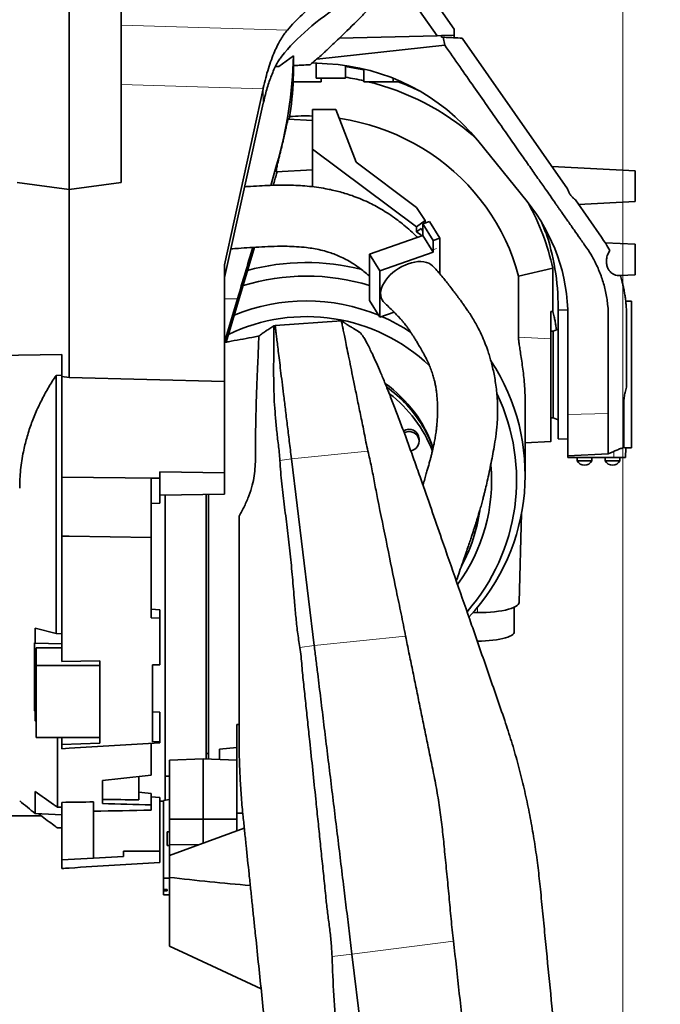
# Model space of a CAD drawing. Header units: millimetres. Extents: x 0 to 11920, y 0 to 8400.
# Tile 11 of 64: x 2712 to 3236, y 2438 to 3243. Entities that reach past the tile are written whole.
import ezdxf

# ---------------------------------------------------------------- set-up
doc = ezdxf.new("R2010")
doc.units = ezdxf.units.MM
doc.header["$LTSCALE"] = 20
doc.styles.add('SLDTEXTSTYLE0', font='TXT', dxfattribs={"width": 0.605})
doc.dimstyles.new('SLDDIMSTYLE0', dxfattribs={"dimtxt": 70, "dimasz": 70, "dimexe": 0, "dimexo": 0.0625, "dimgap": 17.5, "dimtad": 1, "dimdec": 1, "dimrnd": 1e-09, "dimzin": 12, "dimdsep": 46, "dimtxsty": 'SLDTEXTSTYLE0', "dimsah": 1, "dimcen": 0.09, "dimadec": 0, "dimazin": 3, "dimtfac": 1, "dimtofl": 0, "dimtmove": 0, "dimatfit": 3, "dimfxl": 1, "dimfrac": 2, "dimtolj": 1, "dimtzin": 12, "dimarcsym": 0})

# ---------------------------------------------------------------- blocks, each defined once
blk = doc.blocks.new('_D_8')
at = {"color": 7, "linetype": 'Continuous', "lineweight": 0}
for p, q in [((2752.71, 3684.51), (2752.71, 3796.38)), ((3205.71, 1929.18), (3205.71, 3796.38)), ((3205.71, 3766.38), (2752.71, 3766.38)), ((3205.71, 3766.38), (4173.49, 3766.38))]:
    blk.add_line(p, q, dxfattribs=at)
at = {"color": 7, "linetype": 'Continuous', "lineweight": 18}
for points in [[(2752.71, 3766.38), (2822.71, 3756.38), (2822.71, 3776.38)], [(3205.71, 3766.38), (3135.71, 3776.38), (3135.71, 3756.38)]]:
    blk.add_solid(points, dxfattribs=at)
at = {"color": 7, "linetype": 'Continuous', "lineweight": 18, "char_height": 70, "attachment_point": 1, "style": 'SLDTEXTSTYLE0'}
for s, insert in [('453', (3275.64, 3856.62)), ('(2x M8 Through)', (3462.31, 3856.62))]:
    blk.add_mtext(s, dxfattribs=dict(at, insert=insert))

msp = doc.modelspace()

# ---------------------------------------------------------------- linework, layer by layer
at = {"color": 7, "linetype": 'Continuous', "lineweight": 35}
for p, q in [((3038.41, 3277.26), (3067.71, 3235.41)), ((3053.78, 3230), (3022.46, 3274.73)), ((2752.71, 3265.11), (2752.71, 3104.16)), ((2795.21, 3261.4), (2795.21, 3109.89)), ((3053.78, 3230), (2973.5, 3227.9)), ((3057.36, 3230.09), (3053.78, 3230)), ((3067.71, 3230.36), (3057.36, 3230.09)), ((3057.36, 3230.09), (3057.36, 3228.89)), ((3058.67, 3228.82), (3057.36, 3228.89)), ((3058.67, 3228.82), (3059.9, 3222.29)), ((3067.71, 3235.41), (3067.71, 3230.36)), ((3067.71, 3228.34), (3067.71, 3230.36)), ((2955.32, 3210.98), (3059.9, 3222.29)), ((3160.38, 3104.94), (3074.21, 3228)), ((2924.18, 3205), (2936.17, 3213.62)), ((2921.44, 3204.86), (2924.18, 3205)), ((2936.28, 3205.63), (2936.24, 3202.78)), ((2963.63, 3207.12), (2951.46, 3207.75)), ((2954.71, 3207.58), (2954.71, 3195.41)), ((2978.71, 3195.41), (2978.71, 3205.65)), ((2993.71, 3202.8), (2993.71, 3192.41)), ((2946.71, 3192.41), (2935.93, 3192.41)), ((2958.71, 3192.41), (2946.71, 3192.41)), ((2966.71, 3195.41), (2954.71, 3195.41)), ((2958.71, 3192.41), (2958.71, 3195.41)), ((2978.71, 3195.41), (2966.71, 3195.41)), ((3005.71, 3192.41), (2993.71, 3192.41)), ((3017.71, 3192.41), (3005.71, 3192.41)), ((3017.71, 3192.41), (3017.71, 3195.25)), ((3021.71, 3192.41), (3017.71, 3192.41)), ((3021.71, 3192.41), (3021.71, 3193.6)), ((2879.71, 3042.56), (2911.34, 3186.73)), ((2911.46, 3174.76), (2879.71, 3032.24)), ((2934, 3170.42), (2932.71, 3161.77)), ((2951.71, 3169.62), (2951.71, 3137.32)), ((2951.71, 3169.62), (2970.75, 3169.62)), ((2970.75, 3169.62), (2987.41, 3126.5)), ((2951.71, 3160.78), (2931.82, 3161.82)), ((3127.28, 3094.4), (3086.84, 3144.33)), ((2951.71, 3137.32), (3036.9, 3073.68)), ((2951.71, 3106.51), (2951.71, 3137.32)), ((2922.4, 3124.13), (2917.61, 3107.66)), ((2987.41, 3126.5), (3036.9, 3089.53)), ((2922.1, 3118.7), (2951.71, 3120.25)), ((2922.87, 3118.74), (2922.4, 3117.09)), ((3215.71, 3119.5), (3147.68, 3123.07)), ((3215.71, 3119.5), (3215.71, 3094.5)), ((2710.21, 3109.89), (2752.71, 3104.16)), ((2752.71, 3104.16), (2795.21, 3109.89)), ((2752.71, 2950.51), (2752.71, 3104.16)), ((3188.05, 3065.43), (3166.78, 3095.79)), ((3169.38, 3092.08), (3215.71, 3094.5)), ((3036.9, 3089.53), (3043.97, 3078.96)), ((3043.97, 3078.96), (3036.9, 3073.68)), ((3041.88, 3076.19), (3047.32, 3078.09)), ((3050.34, 3062.65), (3041.88, 3076.19)), ((3041.88, 3076.19), (3041.88, 3068.55)), ((3043.97, 3076.92), (3043.97, 3078.96)), ((3047.32, 3078.09), (3055.77, 3064.55)), ((3139.35, 3077.15), (3142.22, 3069.32)), ((3036.9, 3069.69), (3036.9, 3073.68)), ((3040.51, 3072.38), (3036.9, 3069.69)), ((3036.9, 3069.69), (3040.23, 3067.21)), ((3041.88, 3070.18), (3040.51, 3072.38)), ((3041.88, 3068.55), (3041.88, 3066.55)), ((3141.75, 3070.63), (3142.22, 3070.44)), ((3142.22, 3070.44), (3142.22, 3069.32)), ((3041.88, 3066.55), (2998.38, 3051.4)), ((3040.23, 3067.21), (3040.6, 3066.93)), ((3041.02, 3066.25), (3040.6, 3066.93)), ((3040.6, 3066.93), (3040.6, 3066.1)), ((3041.88, 3066.55), (3050.34, 3053.01)), ((3050.34, 3062.65), (3055.77, 3064.55)), ((3050.34, 3062.65), (3050.34, 3055.01)), ((3055.77, 3064.55), (3055.77, 3038.34)), ((3188.11, 3065.34), (3188.05, 3065.43)), ((3215.71, 3059.5), (3191.13, 3060.79)), ((2904.23, 3057.02), (2881.05, 2979.47)), ((3050.34, 3053.01), (3006.83, 3037.86)), ((3050.34, 3055.01), (3050.34, 3053.01)), ((3215.71, 3059.5), (3215.71, 3034.5)), ((3006.83, 3037.86), (2998.38, 3051.4)), ((2998.38, 3051.4), (2998.38, 3013.5)), ((2879.71, 2947.39), (2879.71, 3042.56)), ((3006.83, 3037.86), (3006.83, 2999.96)), ((3055.77, 3038.34), (3055.77, 3035.72)), ((3055.77, 3035.72), (3055.77, 3035.44)), ((3120.22, 3033.49), (3148.28, 3039.9)), ((3148.28, 3039.9), (3148.28, 3004.54)), ((3120.22, 2983.47), (3120.22, 3033.49)), ((3203.56, 3033.87), (3215.71, 3034.5)), ((3203.56, 3033.87), (3205.07, 3028.56)), ((2879.71, 2979.4), (2890.35, 3014.95)), ((3006.83, 2999.96), (2998.38, 3013.5)), ((3212.71, 3013.01), (3207.97, 3013.01)), ((3212.71, 3013.01), (3212.71, 2893)), ((3006.83, 2999.96), (3018.4, 3003.99)), ((3146.71, 2982.12), (3146.71, 3004.6)), ((3152.71, 3005.5), (3152.71, 3007.49)), ((3160.59, 3005.92), (3152.71, 3005.5)), ((3152.71, 3005.5), (3152.71, 2900.5)), ((2975.39, 2996.78), (2921.17, 2993.01)), ((3160.71, 2920.27), (3160.71, 3000)), ((3208.71, 3000), (3208.71, 2999.93)), ((3208.71, 2999.93), (3208.71, 2994.89)), ((2919.97, 2992.72), (2915.24, 2989.65)), ((2921.17, 2993.01), (2919.96, 2992.8)), ((2921.18, 2993.01), (2921.18, 2993.01)), ((3148.71, 2988.5), (3146.71, 2988.5)), ((3152.71, 2989.96), (3148.71, 2988.5)), ((3148.71, 2953), (3148.71, 2988.5)), ((3208.71, 2994.89), (3208.71, 2990.94)), ((2882.92, 2979.81), (2879.71, 2979.22)), ((2631.06, 2967.51), (2746.71, 2969.23)), ((2746.71, 2951.28), (2746.71, 2969.23)), ((2746.71, 2952.47), (2741.92, 2952.2)), ((2741.92, 2741.16), (2741.92, 2952.2)), ((2746.71, 2951.28), (2746.71, 2868.97)), ((2752.71, 2950.51), (2746.71, 2951.28)), ((2879.71, 2947.39), (2752.71, 2950.51)), ((2879.71, 2872.67), (2879.71, 2947.39)), ((3148.71, 2917.5), (3148.71, 2953)), ((3125.71, 2870.9), (3125.71, 2930.16)), ((3193.71, 2923.19), (3193.71, 2921.11)), ((3146.71, 2917.5), (3148.71, 2917.5)), ((3148.71, 2917.5), (3152.71, 2916.05)), ((3160.71, 2886.58), (3160.71, 2920.27)), ((3038.85, 2898.42), (3038.85, 2900.37)), ((3152.71, 2900.5), (3160.71, 2900.08)), ((2746.7, 2898.3), (2746.71, 2898.3)), ((3125.71, 2897.2), (3146.71, 2898.3)), ((3207.76, 2885), (3208.18, 2893.01)), ((3208.07, 2893), (3212.71, 2893)), ((2953.14, 2731.52), (2934.48, 2884.16)), ((3160.71, 2886.58), (3193.7, 2888.05)), ((3160.71, 2885), (3160.71, 2886.58)), ((3198.23, 2885), (3160.71, 2885)), ((3168.21, 2885), (3168.21, 2882.4)), ((3180.21, 2882.4), (3180.21, 2885)), ((3191.21, 2885), (3191.21, 2882.4)), ((3198.25, 2890.15), (3193.71, 2888.05)), ((3207.76, 2885), (3198.23, 2885)), ((3203.21, 2882.4), (3203.21, 2885)), ((3168.21, 2882.4), (3180.21, 2882.4)), ((3191.21, 2882.4), (3203.21, 2882.4)), ((2746.71, 2868.97), (2824.27, 2868.25)), ((2746.71, 2868.97), (2746.71, 2820.88)), ((2819.71, 2868.01), (2824.27, 2868.25)), ((2819.71, 2868.01), (2819.71, 2819.79)), ((2826.71, 2868.32), (2824.27, 2868.25)), ((2826.71, 2868.32), (2826.71, 2873.3)), ((2879.71, 2872.67), (2826.71, 2873.3)), ((2826.71, 2868.32), (2826.71, 2847.85)), ((2879.71, 2855.03), (2879.71, 2872.67)), ((2826.71, 2854.31), (2879.71, 2855.03)), ((2831.21, 2854.37), (2831.21, 2604.69)), ((2864.71, 2854.83), (2864.71, 2638.61)), ((2819.71, 2847.4), (2826.71, 2847.85)), ((3120.79, 2766.51), (3122.76, 2839.5)), ((2746.71, 2820.88), (2746.71, 2718.37)), ((2819.71, 2819.79), (2819.71, 2753.91)), ((3116.71, 2742.32), (3116.71, 2762.63)), ((2826.71, 2760.61), (2819.71, 2761.03)), ((2826.71, 2753.61), (2819.71, 2753.91)), ((2826.71, 2753.61), (2826.71, 2760.61)), ((3086.71, 2758.27), (3082.92, 2758.27)), ((2826.71, 2753.61), (2826.71, 2715.65)), ((2741.92, 2741.16), (2724.89, 2745.54)), ((2724.89, 2745.54), (2724.89, 2733.26)), ((2746.71, 2740.85), (2741.92, 2741.16)), ((2724.19, 2733.45), (2724.19, 2677.98)), ((2724.89, 2733.26), (2746.71, 2732.89)), ((2725.71, 2729.37), (2725.71, 2715.01)), ((2725.71, 2729.37), (2746.71, 2729.37)), ((2777.71, 2715.01), (2725.71, 2715.01)), ((2725.71, 2656.16), (2725.71, 2715.01)), ((2777.71, 2718.9), (2746.71, 2718.37)), ((2777.71, 2651.4), (2777.71, 2718.9)), ((2826.71, 2715.65), (2820.71, 2715.54)), ((2820.71, 2715.54), (2820.71, 2652.74)), ((2724.19, 2677.98), (2725.71, 2677.98)), ((2724.89, 2677.65), (2724.89, 2669.84)), ((2725.71, 2677.62), (2724.89, 2677.65)), ((2826.71, 2676.88), (2820.71, 2677.06)), ((2826.71, 2652.93), (2826.71, 2676.88)), ((2724.89, 2669.84), (2725.71, 2669.48)), ((2724.89, 2669.84), (2725.71, 2669.84)), ((2889.71, 2666.8), (2891.71, 2666.87)), ((2889.71, 2666.8), (2889.71, 2594.33)), ((2725.71, 2656.16), (2777.71, 2656.16)), ((2743.17, 2656.16), (2743.17, 2599.09)), ((2746.71, 2650.43), (2746.71, 2656.16)), ((2746.71, 2650.43), (2777.71, 2651.4)), ((2746.71, 2650.43), (2746.71, 2646.97)), ((2819.71, 2651.37), (2819.71, 2625.25)), ((2820.71, 2652.74), (2826.71, 2652.93)), ((2826.71, 2652.93), (2826.71, 2651.88)), ((2864.71, 2643.01), (2866.71, 2643.01)), ((2875.71, 2646.63), (2889.71, 2648.06)), ((2875.71, 2646.63), (2875.71, 2638.22)), ((2834.71, 2637.73), (2862.21, 2638.7)), ((2834.71, 2589.26), (2834.71, 2637.73)), ((2889.71, 2637.73), (2862.21, 2638.7)), ((2862.21, 2589.44), (2862.21, 2638.7)), ((2779.97, 2602.14), (2779.97, 2620.88)), ((2809.71, 2605.2), (2809.71, 2624.14)), ((2831.21, 2624.51), (2834.71, 2624.51)), ((2724.89, 2612.09), (2724.89, 2593.96)), ((2819.71, 2601.1), (2819.71, 2610.4)), ((2746.71, 2556.2), (2746.71, 2603.13)), ((2772.71, 2557.56), (2772.71, 2603.5)), ((2819.71, 2607.64), (2826.71, 2607.1)), ((2819.71, 2596.74), (2819.71, 2601.1)), ((2826.71, 2607.1), (2826.71, 2563.11)), ((2826.71, 2604.01), (2829.71, 2604.01)), ((2829.71, 2604.58), (2834.71, 2605.37)), ((2829.71, 2604.58), (2829.71, 2541.16)), ((2724.89, 2593.96), (2746.71, 2592.81)), ((2894.66, 2594.33), (2889.71, 2594.33)), ((2889.71, 2594.33), (2889.71, 2579.72)), ((2687.71, 2592.1), (2730, 2592.1)), ((2834.71, 2589.26), (2862.21, 2589.44)), ((2834.71, 2568.71), (2834.71, 2589.26)), ((2889.71, 2589.26), (2862.21, 2589.44)), ((2862.21, 2569.68), (2862.21, 2589.44)), ((2834.71, 2579.1), (2832.71, 2579.1)), ((2832.71, 2567.8), (2832.71, 2579.1)), ((2834.71, 2559.64), (2895.95, 2582)), ((2834.71, 2568.71), (2858.45, 2568.31)), ((2834.71, 2559.64), (2834.71, 2568.71)), ((2826.71, 2563.11), (2797.21, 2563.11)), ((2797.21, 2563.11), (2797.21, 2558.85)), ((2826.71, 2563.11), (2826.71, 2554)), ((2832.71, 2567.8), (2834.71, 2567.8)), ((2772.71, 2557.56), (2746.71, 2556.2)), ((2746.71, 2556.2), (2746.71, 2549.06)), ((2797.21, 2558.85), (2772.71, 2557.56)), ((2834.71, 2559.64), (2834.71, 2541.75)), ((2829.71, 2541.16), (2834.71, 2541.16)), ((2829.71, 2541.16), (2829.71, 2531.81)), ((2834.71, 2541.75), (2834.71, 2485.59)), ((2829.71, 2531.81), (2832.71, 2531.81)), ((2829.71, 2530.77), (2829.71, 2531.81)), ((2829.71, 2530.77), (2829.71, 2527.61)), ((2832.71, 2530.77), (2829.71, 2530.77)), ((2832.71, 2530.77), (2832.71, 2531.81)), ((2834.71, 2485.59), (2849.55, 2478.7)), ((2849.51, 2478.61), (2909.7, 2450.54)), ((3019.57, 2188.26), (2984.02, 2478.99))]:
    msp.add_line(p, q, dxfattribs=at)
at = {"color": 8, "linetype": 'Continuous', "lineweight": 18}
for p, q in [((2795.21, 3238.61), (2931.18, 3234.7)), ((2936.24, 3205.63), (2936.24, 3202.78)), ((2911.34, 3186.73), (2795.21, 3190.07)), ((2911.46, 3174.76), (2911.46, 3187.29)), ((2922.4, 3121.8), (2922.4, 3124.13)), ((2922.4, 3117.09), (2922.4, 3118.72)), ((3040.23, 3067.21), (3040.36, 3067.31)), ((3050.34, 3055.01), (3053.06, 3055.95)), ((2890.35, 3014.95), (2879.71, 3014.99)), ((3146.71, 2982.12), (3120.22, 2983.47)), ((3160.71, 2920.27), (3193.71, 2921.11)), ((2934.48, 2884.16), (2925.08, 2882.8)), ((2997.05, 2890.38), (2934.48, 2884.16)), ((3198.23, 2885), (3198.25, 2890.15)), ((3086.71, 2762.72), (3086.71, 2758.27)), ((3027.91, 2738.95), (2953.14, 2731.52)), ((2953.14, 2731.52), (2941.32, 2729.8)), ((3066.97, 2489.69), (2984.02, 2478.99)), ((2984.02, 2478.99), (2967.69, 2477.1))]:
    msp.add_line(p, q, dxfattribs=at)
at = {"color": 7, "linetype": 'Continuous', "lineweight": 35, "flags": 128}
for points in [[(2993.71, 3202.01), (2986.08, 3203.6), (2978.71, 3204.86)], [(3120.22, 3033.49), (3118.08, 3040.99), (3115.59, 3048.39), (3112.76, 3055.67), (3109.6, 3062.82), (3106.11, 3069.83), (3102.3, 3076.68), (3098.17, 3083.36), (3093.75, 3089.85), (3089.02, 3096.14), (3084.01, 3102.22), (3078.73, 3108.08), (3073.18, 3113.7), (3067.37, 3119.07), (3061.33, 3124.19), (3055.05, 3129.04), (3048.55, 3133.61), (3041.85, 3137.89), (3034.96, 3141.88), (3027.9, 3145.57), (3020.66, 3148.94), (3013.28, 3151.99), (3005.77, 3154.73), (2998.14, 3157.13), (2990.4, 3159.2), (2982.58, 3160.93), (2974.68, 3162.32), (2973.5, 3162.49)], [(3030.08, 3043.56), (3027.4, 3042.51), (3024.75, 3041.24), (3022.19, 3039.77), (3019.73, 3038.12), (3017.42, 3036.31), (3015.28, 3034.38), (3013.36, 3032.33), (3011.67, 3030.21), (3010.23, 3028.05), (3009.08, 3025.87), (3008.22, 3023.71), (3007.67, 3021.59), (3007.43, 3019.54), (3007.51, 3017.6), (3007.9, 3015.79), (3008.61, 3014.14), (3009.62, 3012.66), (3010.17, 3012.07)], [(3050, 3041.8), (3049.92, 3041.87), (3048.49, 3043.04), (3046.79, 3043.98), (3044.87, 3044.68), (3042.73, 3045.13), (3040.42, 3045.33), (3037.97, 3045.27), (3035.4, 3044.95), (3032.76, 3044.38), (3030.08, 3043.56)], [(3032.1, 2890.64), (3033.23, 2890.91), (3034.78, 2891.59), (3036.16, 2892.55), (3037.29, 2893.78), (3038.14, 2895.21), (3038.67, 2896.78), (3038.85, 2898.42), (3038.67, 2900.06), (3038.14, 2901.63), (3037.29, 2903.06), (3036.16, 2904.28), (3034.78, 2905.25), (3033.23, 2905.92), (3031.56, 2906.27), (3029.86, 2906.27), (3028.2, 2905.92), (3026.74, 2905.3)], [(2819.71, 2819.79), (2752.71, 2820.79), (2746.71, 2820.88)], [(3120.79, 2766.51), (3120.6, 2765.7), (3120.04, 2764.84), (3119.12, 2764), (3117.84, 2763.19), (3116.22, 2762.42), (3114.28, 2761.69), (3112.03, 2761.01), (3109.51, 2760.4), (3106.74, 2759.85), (3103.75, 2759.38), (3100.57, 2758.98), (3097.24, 2758.67), (3093.79, 2758.45), (3090.27, 2758.31), (3086.71, 2758.27)], [(3116.71, 2742.32), (3116.66, 2741.93), (3116.31, 2741.14), (3115.61, 2740.37), (3114.58, 2739.62), (3113.21, 2738.9), (3111.54, 2738.22), (3109.57, 2737.59), (3107.34, 2737.02), (3104.86, 2736.5), (3102.17, 2736.06), (3099.3, 2735.69), (3096.29, 2735.4), (3093.16, 2735.18), (3089.95, 2735.06), (3086.71, 2735.01)], [(2724.89, 2733.26), (2724.8, 2733.29), (2724.72, 2733.31), (2724.63, 2733.33), (2724.54, 2733.36), (2724.45, 2733.38), (2724.37, 2733.4), (2724.28, 2733.42), (2724.19, 2733.45)], [(2826.71, 2651.88), (2752.71, 2647.34), (2746.71, 2646.97)]]:
    msp.add_lwpolyline(points, dxfattribs=at)
at = {"color": 7, "linetype": 'Continuous', "lineweight": 35}
for centre, radius, start, end in [((2568.65, 3669.77), 600, 309.43169, 310.55467), ((2954.73, 3037.35), 170, 39, 87), ((2946.79, 2986.75), 211.71, 77.19661, 81.32924), ((2947.85, 2990.1), 208.21, 49.02113, 76.32926), ((2947.54, 2996.8), 209.24, 64.07012, 69.23986), ((2946.71, 2979.91), 184.54, 88.4474, 94.25557), ((3010.71, 3000), 150, 0, 39), ((2956.68, 2998.16), 196.09, 12.29137, 29.05519), ((2958.4, 3007.45), 194.31, 0.01101, 18.91441), ((2946.71, 2860.18), 184.33, 75.72801, 105.13623), ((2946.71, 2856.45), 177.04, 73.02981, 107.02186), ((2946.71, 2857.32), 155.81, 67.67132, 112.27839), ((2946.64, 2853.76), 146.58, 46.50556, 115.75996), ((2947.74, 2859.99), 152.95, 56.44872, 66.69083), ((2955.92, 2870.83), 169.73, 316.82406, 33.33319), ((2950.02, 2859.1), 105.93, 18.47602, 54.71191), ((2949.32, 2855.24), 107.91, 30.84423, 54.26476), ((2949.96, 2851.96), 107.04, 21.05039, 52.79823), ((2955.72, 2866.61), 162.95, 318.69758, 25.55159), ((3030.72, 2900.18), 8.13, 1.32107, 124.32495), ((2951.63, 2856.76), 105.15, 19.95342, 30.77946), ((2954.53, 2866.24), 143.7, 323.76956, 5.12498), ((3174.33, 2885.8), 7, 209.04975, 269.02274), ((3174.09, 2885.8), 7, 270.97726, 330.95025), ((3197.33, 2885.8), 7, 209.04975, 269.02274), ((3197.09, 2885.8), 7, 270.97726, 330.95025), ((2953.95, 2861.47), 136.15, 331.67327, 351.60435), ((2934.55, 3121.44), 490.82, 244.62259, 244.7131), ((3004.76, 2946.34), 450, 229.44661, 231.54278)]:
    msp.add_arc(centre, radius, start, end, dxfattribs=at)
for centre, major_axis, ratio, start_param, end_param in [((3353.98, 3172.65), (449.93, 19.52), 0.3983, 2.549148, 2.806158), ((3353.98, 3158.16), (449.96, -13.05), 0.431731, 2.662365, 2.804671), ((2596.27, 3225.05), (-88.04, 334.83), 0.980801, 4.163851, 4.426939), ((2596.27, 3202.86), (339.45, 21.21), 0.914638, 6.110534, 6.214694), ((2911.33, 3122.46), (18.82, 119.5), 0.097034, 1.012713, 1.01823), ((3353.98, 3119.91), (448.86, 38.91), 0.821409, 2.885154, 2.88794), ((2908.11, 3015.34), (87.43, 301.67), 0.049133, 1.241036, 1.273831), ((2928.32, 3140.19), (6.24, 21.49), 0.049456, 2.612222, 3.158816), ((2887.37, 3087), (130.95, 449.41), 0.049708, 4.565862, 4.659917), ((3959.22, 2953), (1144.87, -58.2), 0.012734, 2.358578, 2.36052), ((2398.91, 2766.58), (1653.22, 138.23), 0.109379, 4.935823, 4.960598), ((3447.54, 2764.05), (1710.43, -99.18), 0.118736, 4.33714, 4.343433), ((2771.79, 2760.92), (4185.14, 59.51), 0.037609, 4.705861, 4.712074), ((2150.8, 2838.18), (1766.93, -102.45), 0.118736, 5.083334, 5.101407), ((2398.91, 2824), (1653.25, -95.98), 0.123953, 4.952164, 4.976939), ((-2278.07, 2906.83), (7549.99, -159.76), 0.035744, 5.440726, 5.441353), ((467.39, 2800.51), (5720.62, 0), 0.039078, 5.127164, 5.136159), ((-2278.07, 2835.62), (7549.99, -52.77), 0.038728, 5.440241, 5.440868), ((2873.08, 2800.51), (7154.4, -32.27), 0.038172, 4.706498, 4.707197)]:
    msp.add_ellipse(centre, major_axis=major_axis, ratio=ratio, start_param=start_param, end_param=end_param, dxfattribs=at)
for points, knots in [([(2975.75, 3230.03), (2981.24, 3235.34), (2988.81, 3242.66), (2996.09, 3250.3), (2998.09, 3252.41)], [0, 0, 0, 0, 0.724381, 1, 1, 1, 1]), ([(2911.46, 3187.29), (2912.11, 3190.06), (2913.39, 3195.62), (2915.62, 3203.33), (2918.05, 3210.52), (2920.6, 3216.89), (2923.18, 3222.41), (2925.79, 3227.17), (2928.47, 3231.35), (2930.28, 3233.58), (2931.18, 3234.7)], [0, 0, 0, 0, 0.1274254, 0.2548555, 0.3861416, 0.5174333, 0.6366863, 0.7559423, 0.8779704, 1, 1, 1, 1]), ([(2958.75, 3213.9), (2958.74, 3213.89), (2958.71, 3213.86), (2959.05, 3214.18), (2959.73, 3214.83), (2960.81, 3215.86), (2962.38, 3217.34), (2964.67, 3219.52), (2967.59, 3222.29), (2971.37, 3225.87), (2974.19, 3228.55), (2975.75, 3230.03)], [0, 0, 0, 0, 0.037781, 0.123554, 0.203669, 0.285686, 0.395707, 0.508896, 0.657327, 0.809959, 1, 1, 1, 1]), ([(3074.21, 3228), (3071.86, 3228.13), (3067.55, 3228.35), (3062.36, 3228.62), (3059.51, 3228.77), (3058.67, 3228.82)], [0, 0, 0, 0, 0.455791, 0.838247, 1, 1, 1, 1]), ([(3059.9, 3222.29), (3063.98, 3216.46), (3071.9, 3205.15), (3083.45, 3188.65), (3094.32, 3173.12), (3104.52, 3158.56), (3114.04, 3144.97), (3122.56, 3132.8), (3130.15, 3121.96), (3136.84, 3112.4), (3142.39, 3104.47), (3146.9, 3098.04), (3149.6, 3094.18), (3151.3, 3091.76), (3152.05, 3090.68), (3152.8, 3089.62), (3153.53, 3088.57), (3154.25, 3087.54), (3154.96, 3086.53), (3157.1, 3083.47), (3160.68, 3078.35), (3165.66, 3071.24), (3170.73, 3063.97), (3175.82, 3056.84), (3181, 3048.88), (3185.47, 3039.98), (3189.27, 3029.93), (3191.95, 3019.54), (3193.37, 3009.9), (3193.77, 3001.19), (3193.68, 2993.19), (3193.72, 2984.25), (3193.71, 2977.53), (3193.71, 2973.32), (3193.71, 2972.28), (3193.71, 2971.25), (3193.71, 2970.21), (3193.71, 2969.17), (3193.71, 2968.13), (3193.71, 2967.1), (3193.71, 2966.14), (3193.71, 2965.07), (3193.71, 2963.64), (3193.71, 2961.55), (3193.71, 2958.74), (3193.71, 2956.2), (3193.71, 2954.13), (3193.71, 2952.73), (3193.71, 2951.26), (3193.71, 2949.71), (3193.71, 2948.08), (3193.71, 2946.38), (3193.71, 2938.07), (3193.71, 2930.33), (3193.71, 2923.19)], [0, 0, 0, 0, 0.062209, 0.120973, 0.176292, 0.228165, 0.276592, 0.321575, 0.358309, 0.392376, 0.423774, 0.443036, 0.461135, 0.465038, 0.468883, 0.472669, 0.476397, 0.480066, 0.483676, 0.487228, 0.512786, 0.538343, 0.563254, 0.590392, 0.614926, 0.646691, 0.678588, 0.710811, 0.742984, 0.766155, 0.789278, 0.814912, 0.846582, 0.849693, 0.852803, 0.855914, 0.859024, 0.862135, 0.865245, 0.868356, 0.871466, 0.873885, 0.877907, 0.884317, 0.89274, 0.903174, 0.907141, 0.911336, 0.915759, 0.92041, 0.92529, 0.930397, 0.935733, 1, 1, 1, 1]), ([(2926.57, 3213.21), (2925.87, 3212.27), (2924.46, 3210.41), (2922.33, 3206.75), (2920.2, 3202.47), (2918.2, 3197.74), (2916.38, 3192.75), (2914.72, 3187.54), (2913.14, 3181.92), (2912.17, 3177.83), (2911.69, 3175.78)], [0, 0, 0, 0, 0.130747, 0.261496, 0.396024, 0.530552, 0.646574, 0.762594, 0.881298, 1, 1, 1, 1]), ([(2936.17, 3213.62), (2936.15, 3212.16), (2936.12, 3209.24), (2936.08, 3206.83), (2936.07, 3205.62)], [0, 0, 0, 0, 0.499545, 1, 1, 1, 1]), ([(2936.07, 3205.62), (2936.1, 3205.62), (2937.87, 3205.72), (2941.06, 3205.88), (2944.84, 3206.08), (2947.59, 3206.23), (2949.4, 3206.32), (2949.63, 3206.33), (2949.74, 3206.34)], [0, 0, 0, 0, 0.003288, 0.196846, 0.391506, 0.589609, 0.788895, 1, 1, 1, 1]), ([(2922.4, 3121.8), (2922.49, 3122.25), (2922.71, 3123.34), (2923.21, 3125.5), (2923.86, 3128.25), (2924.61, 3131.36), (2925.44, 3134.77), (2926.3, 3138.37), (2927.19, 3142.09), (2928.05, 3145.78), (2928.86, 3149.32), (2929.59, 3152.59), (2930.24, 3155.48), (2930.77, 3157.89), (2931.21, 3159.79), (2931.53, 3161.07), (2931.74, 3161.76), (2931.8, 3161.75), (2931.82, 3161.75)], [0, 0, 0, 0, 0.043982, 0.1059185, 0.1678659, 0.2321177, 0.296377, 0.3629508, 0.4295252, 0.49712, 0.5647088, 0.6317169, 0.6987173, 0.7642858, 0.8298486, 0.8940385, 0.9582255, 1, 1, 1, 1]), ([(3037.68, 3065.09), (3037.11, 3065.66), (3034.8, 3067.94), (3030.68, 3071.68), (3025.45, 3076.12), (3020.02, 3080.28), (3014.38, 3084.2), (3008.49, 3087.89), (3002.8, 3091.1), (2996.83, 3094.11), (2990.63, 3096.84), (2984.3, 3099.23), (2978.5, 3101.13), (2973.07, 3102.65), (2967.86, 3103.9), (2961.86, 3105.11), (2955.05, 3106.19), (2947.45, 3107.04), (2939.9, 3107.58), (2932.42, 3107.84), (2924.78, 3107.86), (2916.73, 3107.67), (2907.96, 3107.27), (2901.08, 3106.85), (2897.06, 3106.58), (2896.26, 3106.53)], [0, 0, 0, 0, 0.0168429, 0.0676581, 0.1141655, 0.1560973, 0.2042843, 0.2493012, 0.2912058, 0.3299583, 0.3770849, 0.4195646, 0.4577877, 0.492347, 0.5259616, 0.5591934, 0.60851, 0.6574238, 0.7060576, 0.7544038, 0.8028954, 0.8563795, 0.9164292, 0.9832993, 1, 1, 1, 1]), ([(3160.37, 3104.94), (3160.59, 3104.27), (3161.04, 3102.91), (3162.09, 3100.88), (3163.48, 3098.87), (3165.1, 3097.12), (3166.26, 3096.21), (3166.78, 3095.79)], [0, 0, 0, 0, 0.1701412, 0.3452311, 0.57222, 0.805741, 1, 1, 1, 1]), ([(3188.11, 3065.34), (3189.31, 3063.57), (3191.75, 3059.97), (3193.86, 3056.21), (3194.94, 3054.29)], [0, 0, 0, 0, 0.489698, 1, 1, 1, 1]), ([(2884.94, 3055.74), (2887.02, 3055.88), (2892.16, 3056.23), (2900.52, 3056.82), (2910.3, 3057.42), (2920.5, 3057.85), (2930.03, 3057.92), (2938.76, 3057.6), (2945.99, 3056.97), (2952.59, 3056.01), (2958.49, 3054.82), (2964.04, 3053.32), (2969.22, 3051.56), (2974.1, 3049.57), (2979.19, 3047.08), (2983.83, 3044.4), (2988.07, 3041.64), (2991.95, 3038.85), (2995.43, 3036.08), (2997.54, 3034.18), (2998.38, 3033.43)], [0, 0, 0, 0, 0.053563, 0.132704, 0.21561, 0.301928, 0.390048, 0.456347, 0.523956, 0.570751, 0.618921, 0.6689, 0.708263, 0.75012, 0.795814, 0.846547, 0.883452, 0.923795, 0.969701, 1, 1, 1, 1]), ([(3194.94, 3054.29), (3194.32, 3053.29), (3193.37, 3051.76), (3192.57, 3049.25), (3192.11, 3046.72), (3192.16, 3043.66), (3193, 3040.46), (3194.32, 3038.09), (3195.87, 3036.39), (3197.59, 3035.11), (3199.67, 3034.21), (3201.74, 3033.82), (3203.06, 3033.85), (3203.56, 3033.87)], [0, 0, 0, 0, 0.118044, 0.179261, 0.242809, 0.350665, 0.450766, 0.559024, 0.638795, 0.720854, 0.826112, 0.934379, 1, 1, 1, 1]), ([(3069.34, 2784.23), (3069.55, 2784.82), (3070.66, 2788.02), (3072.63, 2793.65), (3075.13, 2800.83), (3077.35, 2807.23), (3079.22, 2812.71), (3080.78, 2817.31), (3082.04, 2821.09), (3083.07, 2824.24), (3084.04, 2827.22), (3084.96, 2830.09), (3085.87, 2832.95), (3086.73, 2835.73), (3087.68, 2838.83), (3088.75, 2842.49), (3089.87, 2846.45), (3090.96, 2850.44), (3091.86, 2853.93), (3092.59, 2856.85), (3093.53, 2860.75), (3094.76, 2866.09), (3096.31, 2873.25), (3097.84, 2880.66), (3099.33, 2888.26), (3100.74, 2896.11), (3101.8, 2903.16), (3102.49, 2909.36), (3102.89, 2914.33), (3103.11, 2919.09), (3103.18, 2923.37), (3103.14, 2926.83), (3103.05, 2929.52), (3102.95, 2931.85), (3102.78, 2934.48), (3102.53, 2937.63), (3102.07, 2941.99), (3101.34, 2947.27), (3100.29, 2953.15), (3099.1, 2958.62), (3097.84, 2963.62), (3096.5, 2968.3), (3094.86, 2973.36), (3092.75, 2979.1), (3089.93, 2985.69), (3086.94, 2991.68), (3084.04, 2996.87), (3081.58, 3000.91), (3079.24, 3004.52), (3077.16, 3007.55), (3075.4, 3010.03), (3073.95, 3012.03), (3072.66, 3013.79), (3071.33, 3015.59), (3069.86, 3017.57), (3067.94, 3020.12), (3065.49, 3023.36), (3062.71, 3026.95), (3059.74, 3030.7), (3056.69, 3034.41), (3053.37, 3038.29), (3051.15, 3040.6), (3049.99, 3041.81)], [0, 0, 0, 0, 0.005761, 0.031572, 0.056482, 0.078537, 0.097727, 0.114113, 0.127758, 0.138705, 0.148636, 0.15989, 0.168632, 0.178058, 0.188178, 0.199978, 0.215253, 0.230088, 0.24263, 0.252863, 0.261641, 0.284653, 0.310966, 0.339764, 0.3669, 0.395222, 0.426308, 0.444584, 0.462688, 0.479892, 0.495901, 0.509134, 0.517369, 0.525089, 0.534758, 0.546429, 0.560104, 0.583279, 0.605566, 0.626329, 0.645552, 0.663241, 0.68095, 0.705755, 0.733075, 0.762897, 0.781614, 0.799361, 0.815128, 0.828921, 0.839744, 0.848939, 0.857092, 0.865818, 0.875453, 0.886761, 0.901919, 0.920878, 0.937547, 0.956278, 0.977069, 1, 1, 1, 1]), ([(3205.07, 3028.56), (3205.34, 3027.49), (3205.89, 3025.29), (3206.61, 3021.86), (3207.26, 3018.21), (3207.75, 3014.86), (3208.12, 3011.65), (3208.41, 3008.41), (3208.66, 3004.44), (3208.69, 3001.56), (3208.71, 3000)], [0, 0, 0, 0, 0.114009, 0.235079, 0.363209, 0.498401, 0.586714, 0.699752, 0.837514, 1, 1, 1, 1]), ([(3010.17, 3012.07), (3011.54, 3010.71), (3014.18, 3008.11), (3017.57, 3004.84), (3020.4, 3002.01), (3022.73, 2999.57), (3024.64, 2997.44), (3026.18, 2995.62), (3027.61, 2993.84), (3029, 2992), (3030.37, 2990.08), (3031.64, 2988.22), (3032.94, 2986.26), (3034.32, 2984.1), (3035.93, 2981.54), (3037.84, 2978.44), (3040.04, 2974.71), (3042.49, 2970.37), (3044.88, 2965.76), (3047, 2961.22), (3048.79, 2956.83), (3050.22, 2952.7), (3051.27, 2948.9), (3052.05, 2945.53), (3052.69, 2942.08), (3053.25, 2938.22), (3053.67, 2934.03), (3053.94, 2929.63), (3054.05, 2925.12), (3054.01, 2920.38), (3053.82, 2916.23), (3053.57, 2912.99), (3053.37, 2910.84), (3053.16, 2908.9), (3052.92, 2906.91), (3052.54, 2904.19), (3051.97, 2900.66), (3051.19, 2896.54), (3050.34, 2892.6), (3049.5, 2889.1), (3048.72, 2885.99), (3047.92, 2882.96), (3047.06, 2879.82), (3046.11, 2876.44), (3045.07, 2872.79), (3043.88, 2868.63), (3042.87, 2865.12), (3042.25, 2862.98), (3042.1, 2862.47)], [0, 0, 0, 0, 0.031786, 0.060688, 0.086678, 0.109662, 0.129551, 0.146285, 0.159831, 0.177174, 0.193067, 0.207945, 0.222641, 0.240134, 0.260632, 0.28407, 0.313162, 0.345627, 0.379708, 0.410818, 0.43879, 0.46808, 0.493241, 0.51465, 0.537149, 0.563853, 0.591847, 0.618669, 0.646827, 0.677064, 0.707456, 0.721481, 0.73402, 0.744912, 0.755297, 0.768917, 0.792528, 0.816695, 0.839188, 0.858647, 0.875189, 0.890779, 0.908476, 0.926295, 0.945112, 0.966454, 0.991908, 1, 1, 1, 1]), ([(3151.33, 2989.46), (3151.33, 2989.5), (3151.16, 2990.87), (3150.76, 2993.37), (3150.13, 2996.9), (3149.3, 3000.79), (3148.66, 3003.12), (3148.28, 3004.54)], [0, 0, 0, 0, 0.007151, 0.219571, 0.436403, 0.654725, 1, 1, 1, 1]), ([(2997.05, 2890.38), (2996.51, 2892.81), (2995.41, 2897.68), (2994.15, 2904.86), (2992.7, 2911.87), (2991.27, 2918.7), (2989.92, 2925.38), (2988.61, 2931.85), (2987.33, 2938.12), (2985.77, 2945.76), (2984, 2954.47), (2982.1, 2963.78), (2980.39, 2972.14), (2978.96, 2979.18), (2977.8, 2984.94), (2976.92, 2989.19), (2976.28, 2992.31), (2975.84, 2994.5), (2975.52, 2996.09), (2975.35, 2996.89), (2975.39, 2996.7), (2975.4, 2996.66)], [0, 0, 0, 0, 0.038938, 0.078106, 0.117347, 0.15693, 0.196593, 0.236607, 0.276701, 0.316989, 0.389805, 0.463117, 0.5372, 0.612342, 0.680114, 0.748293, 0.802833, 0.857586, 0.910844, 0.983568, 1, 1, 1, 1]), ([(2990.05, 2987.69), (2989.83, 2987.82), (2989.25, 2988.18), (2988.45, 2988.67), (2987.51, 2989.25), (2986.63, 2989.8), (2985.8, 2990.31), (2985.01, 2990.8), (2983.75, 2991.58), (2982.17, 2992.56), (2980.59, 2993.54), (2979.55, 2994.19), (2978.88, 2994.6), (2978.22, 2995.01), (2977.5, 2995.45), (2976.65, 2995.99), (2976, 2996.38), (2975.54, 2996.67), (2975.44, 2996.73)], [0, 0, 0, 0, 0.039596, 0.105191, 0.167698, 0.227175, 0.283669, 0.337223, 0.387874, 0.54269, 0.663197, 0.716848, 0.759509, 0.801613, 0.852446, 0.912027, 0.98083, 1, 1, 1, 1]), ([(2915.19, 2989.74), (2915.19, 2989.74), (2915.2, 2989.75), (2914.85, 2989.49), (2914.21, 2989.02), (2913.27, 2988.34), (2912.07, 2987.46), (2910.33, 2986.21), (2908.8, 2985.12), (2907.85, 2984.45)], [0, 0, 0, 0, 0.085602, 0.223161, 0.354445, 0.489186, 0.627503, 0.769191, 1, 1, 1, 1]), ([(2925.08, 2882.8), (2924.93, 2884.95), (2924.62, 2889.27), (2923.49, 2897.67), (2922.32, 2907.96), (2921.24, 2919.8), (2920.42, 2931.22), (2920.01, 2942.09), (2919.94, 2952.31), (2919.96, 2961.63), (2919.96, 2969.88), (2919.96, 2976.97), (2919.96, 2981.86), (2919.96, 2985.15), (2919.96, 2987.31), (2919.97, 2989.13), (2919.96, 2991.01), (2919.97, 2992.53), (2919.96, 2992.66), (2919.96, 2992.72)], [0, 0, 0, 0, 0.033374, 0.066858, 0.134131, 0.202494, 0.271268, 0.343138, 0.415486, 0.489297, 0.563629, 0.63743, 0.71176, 0.749737, 0.787785, 0.826052, 0.864394, 0.936865, 1, 1, 1, 1]), ([(2934.48, 2884.16), (2933.89, 2888.96), (2932.72, 2898.54), (2931.07, 2912.08), (2929.5, 2924.88), (2928.08, 2936.53), (2926.79, 2947.04), (2925.65, 2956.41), (2924.62, 2964.81), (2923.71, 2972.21), (2922.94, 2978.54), (2922.3, 2983.78), (2921.8, 2987.88), (2921.43, 2990.86), (2921.23, 2992.52), (2921.15, 2993.21), (2921.17, 2993.01), (2921.17, 2993.01)], [0, 0, 0, 0, 0.075127, 0.150214, 0.225257, 0.300253, 0.37036, 0.440428, 0.510456, 0.580447, 0.650406, 0.720336, 0.790241, 0.860128, 0.930003, 0.999871, 1, 1, 1, 1]), ([(3108.98, 2670.03), (3106.73, 2676.61), (3102.21, 2689.79), (3093.18, 2715.8), (3078.25, 2758.65), (3062.74, 2803.17), (3048.87, 2843.04), (3042.36, 2861.75), (3037.82, 2874.71), (3035.34, 2881.71), (3032.15, 2890.62), (3028.28, 2901.29), (3023.77, 2913.41), (3019.37, 2925), (3015.15, 2935.8), (3011.15, 2945.74), (3007.41, 2954.75), (3003.88, 2962.89), (3000.92, 2969.38), (2998.47, 2974.46), (2996.47, 2978.38), (2994.53, 2981.87), (2992.74, 2984.73), (2991.16, 2986.83), (2990.39, 2987.38), (2990.03, 2987.64)], [0, 0, 0, 0, 0.0491257, 0.0983414, 0.1969401, 0.375591, 0.4370055, 0.4998236, 0.517987, 0.5361804, 0.5544207, 0.5887111, 0.6232363, 0.6581175, 0.693494, 0.7277877, 0.7623184, 0.797219, 0.8326288, 0.8583256, 0.8842323, 0.9102454, 0.9410126, 0.9719616, 1, 1, 1, 1]), ([(3208.71, 2990.94), (3208.71, 2989.87), (3208.71, 2988.02), (3208.71, 2985.68), (3208.71, 2984.24), (3208.71, 2983.56), (3208.71, 2983.09), (3208.71, 2982.53), (3208.71, 2981.77), (3208.71, 2981.09), (3208.71, 2980.49), (3208.71, 2979.98), (3208.71, 2979.27), (3208.71, 2978.29), (3208.71, 2976.95), (3208.71, 2975.33), (3208.71, 2973.48), (3208.71, 2971.45), (3208.71, 2969.42), (3208.71, 2967.12), (3208.71, 2964.74), (3208.71, 2962.44), (3208.71, 2960.68), (3208.71, 2958.87), (3208.71, 2956.86), (3208.71, 2954.45), (3208.71, 2952.04), (3208.71, 2949.63), (3208.71, 2947.23), (3208.71, 2944.87), (3208.71, 2943.32), (3208.71, 2942.57)], [0, 0, 0, 0, 0.070401, 0.121553, 0.153456, 0.164751, 0.16611, 0.184522, 0.201092, 0.215821, 0.228709, 0.239758, 0.248971, 0.273786, 0.301256, 0.33141, 0.372642, 0.413874, 0.455106, 0.496338, 0.5537, 0.600307, 0.636158, 0.661255, 0.710114, 0.758972, 0.80783, 0.856688, 0.905547, 0.954405, 1, 1, 1, 1]), ([(2879.71, 2979.22), (2880.78, 2979.42), (2888.27, 2980.79), (2895.76, 2982.15), (2902.19, 2983.32)], [0, 0, 0, 0, 0.142739, 1, 1, 1, 1]), ([(2891.71, 2837.18), (2893.21, 2839.9), (2896.22, 2845.36), (2899.82, 2853.88), (2902.54, 2862.18), (2904.15, 2870.2), (2904.9, 2877.8), (2905.16, 2885.28), (2905.14, 2894.59), (2905.17, 2905.5), (2905.37, 2917.67), (2905.66, 2929.06), (2906.03, 2939.57), (2906.41, 2949.11), (2906.78, 2957.65), (2907.11, 2965.15), (2907.36, 2971.39), (2907.55, 2976.4), (2907.69, 2980.22), (2907.79, 2983.04), (2907.83, 2983.98), (2907.85, 2984.45)], [0, 0, 0, 0, 0.039558, 0.079194, 0.118693, 0.153089, 0.18764, 0.222314, 0.256878, 0.320003, 0.383349, 0.446691, 0.509812, 0.572724, 0.635858, 0.698987, 0.761892, 0.821322, 0.880943, 0.940566, 1, 1, 1, 1]), ([(2902.19, 2983.32), (2903, 2983.47), (2904.64, 2983.78), (2906.52, 2984.16), (2907.56, 2984.38), (2907.85, 2984.45)], [0, 0, 0, 0, 0.41276, 0.837508, 1, 1, 1, 1]), ([(3125.67, 2930.16), (3125.67, 2931.58), (3125.69, 2935.3), (3125.37, 2941.62), (3124.81, 2948.79), (3124.03, 2955.83), (3123.14, 2962.46), (3122.21, 2968.59), (3121.36, 2973.97), (3120.69, 2978.43), (3120.29, 2981.64), (3120.24, 2982.91), (3120.22, 2983.47)], [0, 0, 0, 0, 0.063504, 0.166366, 0.272169, 0.375919, 0.482534, 0.588809, 0.698129, 0.80476, 0.914647, 1, 1, 1, 1]), ([(3146.71, 2898.4), (3146.71, 2898.39), (3146.71, 2898.38), (3146.71, 2899.53), (3146.71, 2901.88), (3146.71, 2905.49), (3146.71, 2910.03), (3146.71, 2915.51), (3146.71, 2921.63), (3146.71, 2928.34), (3146.71, 2935.33), (3146.71, 2942.53), (3146.71, 2949.62), (3146.71, 2956.52), (3146.71, 2962.92), (3146.71, 2968.76), (3146.71, 2973.78), (3146.71, 2977.89), (3146.71, 2980.62), (3146.71, 2981.71), (3146.71, 2982.12)], [0, 0, 0, 0, 0.0110747, 0.0701687, 0.130982, 0.189951, 0.25065, 0.3092655, 0.3695964, 0.4279228, 0.487942, 0.546178, 0.6060986, 0.6644081, 0.724397, 0.7829257, 0.8431338, 0.9019368, 0.9624253, 1, 1, 1, 1]), ([(2741.92, 2952.2), (2739.89, 2949.04), (2735.83, 2942.73), (2730.45, 2932.87), (2725.58, 2922.65), (2721.35, 2912.03), (2717.82, 2901.05), (2715.41, 2891.17), (2713.85, 2882.5), (2712.9, 2875.05), (2712.3, 2867.56), (2712.23, 2862.54), (2712.19, 2860.03)], [0, 0, 0, 0, 0.1133836, 0.2268506, 0.340214, 0.4575385, 0.574986, 0.6922853, 0.7688569, 0.8454276, 0.922714, 1, 1, 1, 1]), ([(3206.43, 2893.28), (3206.43, 2893.44), (3206.43, 2893.87), (3206.43, 2895.2), (3206.43, 2897.4), (3206.43, 2900.32), (3206.43, 2903.91), (3206.43, 2908.12), (3206.43, 2912.88), (3206.42, 2918.17), (3206.43, 2923.89), (3206.33, 2929.28), (3206.62, 2934.17), (3207.42, 2938.39), (3208.28, 2941.18), (3208.71, 2942.57)], [0, 0, 0, 0, 0.05252, 0.138724, 0.225203, 0.311408, 0.397612, 0.484092, 0.570297, 0.656501, 0.742981, 0.829185, 0.885984, 0.943079, 1, 1, 1, 1]), ([(3193.71, 2921.08), (3193.71, 2919.23), (3193.71, 2915.52), (3193.71, 2910.41), (3193.71, 2905.68), (3193.71, 2901.41), (3193.71, 2897.64), (3193.71, 2894.41), (3193.7, 2891.7), (3193.7, 2890.4), (3193.7, 2889.75)], [0, 0, 0, 0, 0.125, 0.25, 0.375, 0.5, 0.625, 0.75, 0.875, 1, 1, 1, 1]), ([(3206.43, 2893.28), (3205.96, 2893.14), (3204.79, 2892.78), (3202.22, 2891.86), (3199.84, 2890.88), (3198.51, 2890.27), (3198.25, 2890.15)], [0, 0, 0, 0, 0.23104, 0.566413, 0.916441, 1, 1, 1, 1]), ([(3208.07, 2893.02), (3208.1, 2893.01), (3208.27, 2892.99), (3207.59, 2893.11), (3206.72, 2893.24), (3206.43, 2893.28)], [0, 0, 0, 0, 0.1506096, 0.7189988, 1, 1, 1, 1]), ([(2941.33, 2729.8), (2940.68, 2734.02), (2939.39, 2742.46), (2938.07, 2755.22), (2936.77, 2770.13), (2935.33, 2787.18), (2933.53, 2806.35), (2931.35, 2825.46), (2928.87, 2844.52), (2926.37, 2863.58), (2925.51, 2876.39), (2925.08, 2882.8)], [0, 0, 0, 0, 0.083284, 0.166601, 0.24992, 0.375006, 0.500089, 0.625061, 0.750037, 0.875039, 1, 1, 1, 1]), ([(3027.91, 2738.95), (3026.71, 2745.1), (3024.3, 2757.41), (3018.97, 2781.95), (3012.83, 2813.38), (3006.64, 2842.9), (3002.43, 2864.51), (3000.03, 2877.49), (2998.05, 2886.08), (2997.05, 2890.38)], [0, 0, 0, 0, 0.121782, 0.243576, 0.487139, 0.74356, 0.829051, 0.914542, 1, 1, 1, 1]), ([(3193.7, 2889.75), (3193.7, 2889.4), (3193.7, 2888.72), (3193.7, 2888.27), (3193.7, 2888.05)], [0, 0, 0, 0, 0.519399, 1, 1, 1, 1]), ([(2866.71, 2638.54), (2866.71, 2640.54), (2866.71, 2644.64), (2866.71, 2652.19), (2866.71, 2660.75), (2866.71, 2670.25), (2866.71, 2680.79), (2866.71, 2692.17), (2866.71, 2704.3), (2866.71, 2717.02), (2866.71, 2730.48), (2866.71, 2744.42), (2866.71, 2758.73), (2866.71, 2773.26), (2866.71, 2788.14), (2866.71, 2803.08), (2866.71, 2817.98), (2866.71, 2832.67), (2866.71, 2845.03), (2866.71, 2852.3), (2866.71, 2854.85)], [0, 0, 0, 0, 0.055616, 0.113726, 0.170042, 0.226749, 0.28386, 0.341947, 0.398275, 0.454993, 0.512111, 0.570203, 0.626556, 0.683301, 0.740496, 0.798626, 0.855046, 0.911863, 0.969133, 1, 1, 1, 1]), ([(2891.71, 2837.18), (2891.71, 2807.05), (2891.71, 2769.39), (2891.71, 2727.97), (2891.71, 2712.84), (2891.71, 2701.39), (2891.71, 2689.76), (2891.71, 2677.93), (2891.71, 2665.96), (2891.71, 2657.87), (2891.71, 2653.82)], [0, 0, 0, 0, 0.499208, 0.623981, 0.686386, 0.748786, 0.811454, 0.874123, 0.937063, 1, 1, 1, 1]), ([(3066.97, 2489.69), (3066.31, 2495.73), (3065, 2507.82), (3063.5, 2526.13), (3061.6, 2544.49), (3059.89, 2562.11), (3058.26, 2578.96), (3056.32, 2594.97), (3053.87, 2610.9), (3050.93, 2626.23), (3047.89, 2641.01), (3044.94, 2655.29), (3042.07, 2669.49), (3039.18, 2683.63), (3036.33, 2697.66), (3033.53, 2711.6), (3030.56, 2725.36), (3028.79, 2734.42), (3027.91, 2738.95)], [0, 0, 0, 0, 0.070771, 0.141692, 0.212955, 0.284336, 0.346654, 0.409186, 0.471715, 0.534504, 0.592083, 0.649662, 0.707589, 0.765515, 0.823956, 0.882397, 0.941202, 1, 1, 1, 1]), ([(2967.69, 2477.1), (2967.49, 2481.07), (2967.09, 2489.02), (2965.65, 2500.92), (2964.04, 2512.81), (2962.53, 2526.15), (2961.12, 2540.9), (2959.41, 2557.07), (2957.75, 2573.27), (2956.08, 2589.5), (2954.14, 2608.26), (2951.95, 2629.48), (2949.73, 2650.43), (2947.84, 2668.62), (2946.19, 2684.16), (2944.48, 2699.55), (2943.26, 2712.28), (2942.42, 2722.36), (2941.69, 2727.32), (2941.32, 2729.8)], [0, 0, 0, 0, 0.046023, 0.092109, 0.138244, 0.184333, 0.24647, 0.308608, 0.371392, 0.434176, 0.497163, 0.590352, 0.683542, 0.746389, 0.809236, 0.872749, 0.93626, 0.968135, 1, 1, 1, 1]), ([(2984.02, 2478.99), (2983.25, 2485.3), (2981.71, 2497.91), (2979.38, 2516.93), (2976.93, 2536.99), (2974.35, 2558.07), (2971.66, 2580.1), (2968.98, 2602.03), (2966.31, 2623.8), (2963.68, 2645.36), (2961.07, 2666.66), (2958.51, 2687.64), (2956.34, 2705.36), (2954.56, 2719.96), (2953.61, 2727.66), (2953.14, 2731.52)], [0, 0, 0, 0, 0.073442, 0.146889, 0.220337, 0.305515, 0.39069, 0.47586, 0.56102, 0.646169, 0.731303, 0.81642, 0.901517, 0.950762, 1, 1, 1, 1]), ([(3138.16, 2532.23), (3137.56, 2537.97), (3136.35, 2549.47), (3133.96, 2566.75), (3131.13, 2584.05), (3127.77, 2601.39), (3123.91, 2618.71), (3119.49, 2635.99), (3114.58, 2653.13), (3110.85, 2664.39), (3108.98, 2670.03)], [0, 0, 0, 0, 0.122643, 0.245275, 0.369261, 0.493262, 0.619219, 0.74516, 0.872313, 1, 1, 1, 1]), ([(2894.97, 2591.38), (2894.46, 2596.6), (2893.44, 2607.07), (2892.46, 2622.72), (2891.82, 2638.34), (2891.75, 2648.66), (2891.71, 2653.82)], [0, 0, 0, 0, 0.248594, 0.497743, 0.748588, 1, 1, 1, 1]), ([(2724.89, 2612.09), (2729.82, 2608.48), (2735.45, 2604.36), (2741.63, 2600.14), (2742.75, 2599.37), (2743.17, 2599.09)], [0, 0, 0, 0, 0.818365, 0.932655, 1, 1, 1, 1]), ([(2727.76, 2593.81), (2731.49, 2590.91), (2736.56, 2586.96), (2741.79, 2583.21), (2743.17, 2582.21)], [0, 0, 0, 0, 0.734481, 1, 1, 1, 1]), ([(2894.97, 2591.38), (2895.37, 2587.48), (2896.19, 2579.68), (2897.83, 2564.01), (2899.48, 2548.24), (2901.14, 2532.41), (2902.38, 2520.47), (2903.63, 2508.54), (2905.31, 2492.54), (2907.4, 2472.55), (2910.76, 2440.46), (2916.53, 2385.29), (2924.72, 2307.01), (2934.49, 2213.63), (2944.27, 2120.22), (2953.68, 2030.26), (2962.72, 1943.85), (2968.5, 1888.61), (2971.39, 1860.99)], [0, 0, 0, 0, 0.015989, 0.031978, 0.064065, 0.080279, 0.096494, 0.112765, 0.129036, 0.16202, 0.195008, 0.260981, 0.388824, 0.516668, 0.64451, 0.772353, 0.88617, 1, 1, 1, 1]), ([(2746.71, 2549.06), (2748.7, 2549.18), (2775.36, 2550.82), (2802.03, 2552.47), (2826.71, 2554)], [0, 0, 0, 0, 0.074638, 1, 1, 1, 1]), ([(2834.71, 2541.75), (2845.68, 2540.52), (2867.62, 2538.05), (2889.77, 2536.11), (2900.85, 2535.13)], [0, 0, 0, 0, 0.4999375, 1, 1, 1, 1]), ([(3138.16, 2532.23), (3138.82, 2525.49), (3140.14, 2512), (3142.78, 2485.14), (3147.39, 2438.05), (3157.21, 2337.74), (3170.02, 2206.91), (3182.13, 2083.29), (3190.29, 1999.95), (3194.15, 1960.56), (3196.08, 1940.87)], [0, 0, 0, 0, 0.034103, 0.068214, 0.136443, 0.272899, 0.577187, 0.800173, 0.900087, 1, 1, 1, 1]), ([(3106.03, 1634.92), (3106.75, 1639.84), (3108.2, 1649.68), (3109.34, 1664.57), (3110.04, 1679.49), (3110.5, 1694.42), (3110.94, 1709.36), (3113.26, 1749.98), (3116.3, 1791.71), (3119.42, 1834.61), (3120.86, 1853), (3122.07, 1871.41), (3122.85, 1889.82), (3122.86, 1912.36), (3121.61, 1938.97), (3119.25, 1969.63), (3116.13, 2000.24), (3112.64, 2030.81), (3109.06, 2061.37), (3103.71, 2112.28), (3097.07, 2183.58), (3089.4, 2258.91), (3083.68, 2318.05), (3079.93, 2361.01), (3076.09, 2403.96), (3071.99, 2446.88), (3068.64, 2475.42), (3066.97, 2489.69)], [0, 0, 0, 0, 0.017359, 0.034723, 0.052115, 0.06953, 0.086943, 0.104335, 0.211618, 0.233091, 0.254574, 0.27605, 0.297508, 0.318959, 0.354791, 0.390626, 0.426488, 0.462371, 0.498255, 0.534118, 0.641401, 0.748685, 0.798948, 0.849217, 0.899483, 0.949743, 1, 1, 1, 1]), ([(3020, 1979.31), (3018.24, 1997.61), (3014.74, 2034.2), (3009.59, 2087.27), (3004.27, 2138.48), (2998.72, 2187.85), (2992.52, 2237.15), (2986.05, 2285.81), (2979.83, 2333.89), (2974.96, 2376.19), (2971.39, 2413.29), (2968.9, 2445.17), (2968.1, 2466.46), (2967.69, 2477.1)], [0, 0, 0, 0, 0.110141, 0.220281, 0.319491, 0.418699, 0.517939, 0.617181, 0.712798, 0.808412, 0.872279, 0.936149, 1, 1, 1, 1])]:
    msp.add_open_spline(points, degree=3, knots=knots, dxfattribs=at)

# ---------------------------------------------------------------- dimensions: what is measured, and where the dimension line sits
at = {"color": 7, "linetype": 'Continuous', "lineweight": 18}
dim = msp.add_linear_dim(base=(2752.71, 3766.38), p1=(3205.71, 1925.18), p2=(2752.71, 3680.51), angle=0, text='<> (2x M8 Through)', dimstyle='SLDDIMSTYLE0', dxfattribs=at)
dim.commit()
dim.dimension.update_dxf_attribs({"geometry": '_D_8', "text_midpoint": (3724.56, 3766.38), "dimtype": 160})

doc.saveas('drawing.dxf')
